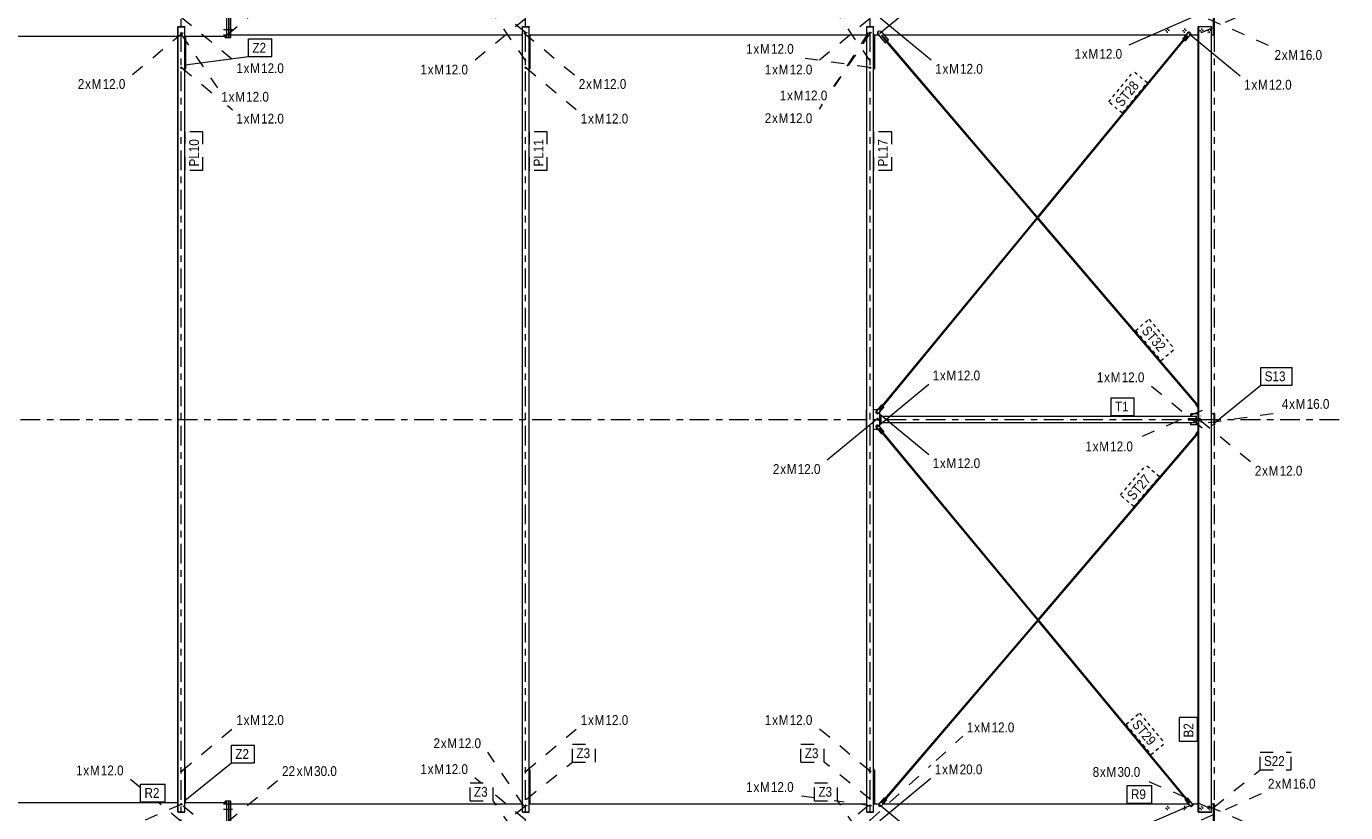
# Model space of a CAD drawing. Header units: millimetres. Extents: x -54 to 556, y -102 to 998.
# Tile 17 of 34: x 239 to 440, y 350 to 470. Entities that reach past the tile are written whole.
import ezdxf

# ---------------------------------------------------------------- set-up
doc = ezdxf.new("R2010")
doc.units = ezdxf.units.MM
for name, pattern in [('XKITLINE00', [0]), ('XKITLINE02', [4, 2, -2]), ('XKITLINE03', [6, 3, -1, 1, -1]), ('XKITLINE04', [3, 0.5, -0.5, 0.5, -0.5, 0.5, -0.5])]:
    doc.linetypes.add(name, pattern=pattern)
for name, color, linetype, lineweight in [('Element', 2, 'Continuous', 0), ('Spoina', 1, 'Continuous', 0), ('Znak elementu', 2, 'Continuous', 0), ('Znak śruby', 4, 'Continuous', 0), ('Śruba', 3, 'Continuous', 0)]:
    doc.layers.add(name, color=color, linetype=linetype, lineweight=lineweight)
doc.styles.add('ARIAL', font='ARIAL.TTF')

msp = doc.modelspace()

# ---------------------------------------------------------------- hatches: boundary and pattern name
at = {"layer": 'Śruba'}
for points in [[(368.89, 468.88), (368.9, 468.89), (368.9, 468.9), (368.9, 468.91), (368.91, 468.92), (368.91, 468.93), (368.92, 468.94), (368.93, 468.94), (368.93, 468.95), (368.94, 468.96), (368.95, 468.96), (368.96, 468.97), (368.97, 468.97), (368.98, 468.97), (368.99, 468.98), (369, 468.98), (369.01, 468.98), (369.02, 468.97), (369.04, 468.97), (369.05, 468.97), (369.06, 468.96), (369.06, 468.96), (369.07, 468.95), (369.08, 468.94), (369.09, 468.94), (369.09, 468.93), (369.1, 468.92), (369.11, 468.91), (369.11, 468.9), (369.11, 468.89), (369.11, 468.88), (369.11, 468.87), (369.11, 468.86), (369.11, 468.84), (369.11, 468.83), (369.11, 468.82), (369.1, 468.81), (369.09, 468.8), (369.09, 468.8), (369.08, 468.79), (369.07, 468.78), (369.06, 468.77), (369.06, 468.77), (369.05, 468.76), (369.04, 468.76), (369.02, 468.76), (369.01, 468.76), (369, 468.76), (368.99, 468.76), (368.98, 468.76), (368.97, 468.76), (368.96, 468.76), (368.95, 468.77), (368.94, 468.77), (368.93, 468.78), (368.93, 468.79), (368.92, 468.8), (368.91, 468.8), (368.91, 468.81), (368.9, 468.82), (368.9, 468.83), (368.9, 468.84), (368.89, 468.86), (368.89, 468.87)], [(416.09, 468.8), (416.09, 468.81), (416.09, 468.81), (416.09, 468.82), (416.09, 468.83), (416.1, 468.83), (416.1, 468.84), (416.11, 468.84), (416.11, 468.85), (416.12, 468.85), (416.12, 468.85), (416.13, 468.86), (416.13, 468.86), (416.14, 468.86), (416.15, 468.86), (416.15, 468.86), (416.16, 468.86), (416.17, 468.86), (416.18, 468.86), (416.18, 468.86), (416.19, 468.85), (416.19, 468.85), (416.2, 468.85), (416.2, 468.84), (416.21, 468.84), (416.21, 468.83), (416.22, 468.83), (416.22, 468.82), (416.22, 468.81), (416.22, 468.81), (416.22, 468.8), (416.22, 468.79), (416.22, 468.79), (416.22, 468.78), (416.22, 468.77), (416.22, 468.77), (416.22, 468.76), (416.21, 468.75), (416.21, 468.75), (416.2, 468.74), (416.2, 468.74), (416.19, 468.73), (416.19, 468.73), (416.18, 468.73), (416.18, 468.73), (416.17, 468.72), (416.16, 468.72), (416.15, 468.72), (416.15, 468.72), (416.14, 468.72), (416.13, 468.73), (416.13, 468.73), (416.12, 468.73), (416.12, 468.73), (416.11, 468.74), (416.11, 468.74), (416.1, 468.75), (416.1, 468.75), (416.09, 468.76), (416.09, 468.77), (416.09, 468.77), (416.09, 468.78), (416.09, 468.79), (416.09, 468.79)], [(368.59, 411.09), (368.59, 411.1), (368.6, 411.11), (368.6, 411.11), (368.6, 411.12), (368.6, 411.13), (368.61, 411.13), (368.61, 411.14), (368.62, 411.14), (368.62, 411.15), (368.63, 411.15), (368.64, 411.15), (368.64, 411.15), (368.65, 411.16), (368.66, 411.16), (368.66, 411.16), (368.67, 411.16), (368.68, 411.16), (368.68, 411.15), (368.69, 411.15), (368.7, 411.15), (368.7, 411.15), (368.71, 411.14), (368.71, 411.14), (368.72, 411.13), (368.72, 411.13), (368.72, 411.12), (368.73, 411.11), (368.73, 411.11), (368.73, 411.1), (368.73, 411.09), (368.73, 411.09), (368.73, 411.08), (368.73, 411.07), (368.73, 411.07), (368.73, 411.06), (368.72, 411.05), (368.72, 411.05), (368.72, 411.04), (368.71, 411.04), (368.71, 411.03), (368.7, 411.03), (368.7, 411.03), (368.69, 411.02), (368.68, 411.02), (368.68, 411.02), (368.67, 411.02), (368.66, 411.02), (368.66, 411.02), (368.65, 411.02), (368.64, 411.02), (368.64, 411.02), (368.63, 411.03), (368.62, 411.03), (368.62, 411.03), (368.61, 411.04), (368.61, 411.04), (368.6, 411.05), (368.6, 411.05), (368.6, 411.06), (368.6, 411.07), (368.59, 411.07), (368.59, 411.08), (368.59, 411.09)], [(368.68, 410.21), (368.68, 410.21), (368.68, 410.22), (368.68, 410.23), (368.69, 410.23), (368.69, 410.24), (368.69, 410.24), (368.7, 410.25), (368.7, 410.25), (368.71, 410.26), (368.72, 410.26), (368.72, 410.26), (368.73, 410.27), (368.73, 410.27), (368.74, 410.27), (368.75, 410.27), (368.76, 410.27), (368.76, 410.27), (368.77, 410.27), (368.78, 410.26), (368.78, 410.26), (368.79, 410.26), (368.79, 410.25), (368.8, 410.25), (368.8, 410.24), (368.81, 410.24), (368.81, 410.23), (368.81, 410.23), (368.82, 410.22), (368.82, 410.21), (368.82, 410.21), (368.82, 410.2), (368.82, 410.19), (368.82, 410.19), (368.82, 410.18), (368.81, 410.17), (368.81, 410.17), (368.81, 410.16), (368.8, 410.16), (368.8, 410.15), (368.79, 410.15), (368.79, 410.14), (368.78, 410.14), (368.78, 410.14), (368.77, 410.13), (368.76, 410.13), (368.76, 410.13), (368.75, 410.13), (368.74, 410.13), (368.73, 410.13), (368.73, 410.13), (368.72, 410.14), (368.72, 410.14), (368.71, 410.14), (368.7, 410.15), (368.7, 410.15), (368.69, 410.16), (368.69, 410.16), (368.69, 410.17), (368.68, 410.17), (368.68, 410.18), (368.68, 410.19), (368.68, 410.19), (368.68, 410.2)], [(368.59, 408.92), (368.59, 408.92), (368.59, 408.93), (368.6, 408.94), (368.6, 408.94), (368.6, 408.95), (368.61, 408.96), (368.61, 408.96), (368.62, 408.97), (368.62, 408.97), (368.63, 408.97), (368.63, 408.98), (368.64, 408.98), (368.65, 408.98), (368.65, 408.98), (368.66, 408.98), (368.67, 408.98), (368.67, 408.98), (368.68, 408.98), (368.69, 408.98), (368.69, 408.97), (368.7, 408.97), (368.71, 408.97), (368.71, 408.96), (368.72, 408.96), (368.72, 408.95), (368.72, 408.94), (368.73, 408.94), (368.73, 408.93), (368.73, 408.92), (368.73, 408.92), (368.73, 408.91), (368.73, 408.9), (368.73, 408.9), (368.73, 408.89), (368.73, 408.88), (368.72, 408.88), (368.72, 408.87), (368.71, 408.87), (368.71, 408.86), (368.71, 408.86), (368.7, 408.85), (368.69, 408.85), (368.69, 408.85), (368.68, 408.84), (368.67, 408.84), (368.67, 408.84), (368.66, 408.84), (368.65, 408.84), (368.65, 408.84), (368.64, 408.84), (368.63, 408.85), (368.63, 408.85), (368.62, 408.85), (368.62, 408.86), (368.61, 408.86), (368.61, 408.87), (368.6, 408.87), (368.6, 408.88), (368.6, 408.88), (368.59, 408.89), (368.59, 408.9), (368.59, 408.9), (368.59, 408.91)], [(368.68, 409.81), (368.68, 409.81), (368.68, 409.82), (368.68, 409.83), (368.69, 409.83), (368.69, 409.84), (368.69, 409.84), (368.7, 409.85), (368.7, 409.85), (368.71, 409.86), (368.72, 409.86), (368.72, 409.86), (368.73, 409.87), (368.73, 409.87), (368.74, 409.87), (368.75, 409.87), (368.76, 409.87), (368.76, 409.87), (368.77, 409.87), (368.78, 409.86), (368.78, 409.86), (368.79, 409.86), (368.79, 409.85), (368.8, 409.85), (368.8, 409.84), (368.81, 409.84), (368.81, 409.83), (368.81, 409.83), (368.82, 409.82), (368.82, 409.81), (368.82, 409.81), (368.82, 409.8), (368.82, 409.79), (368.82, 409.79), (368.82, 409.78), (368.81, 409.77), (368.81, 409.77), (368.81, 409.76), (368.8, 409.76), (368.8, 409.75), (368.79, 409.75), (368.79, 409.74), (368.78, 409.74), (368.78, 409.74), (368.77, 409.73), (368.76, 409.73), (368.76, 409.73), (368.75, 409.73), (368.74, 409.73), (368.73, 409.73), (368.73, 409.73), (368.72, 409.74), (368.72, 409.74), (368.71, 409.74), (368.7, 409.75), (368.7, 409.75), (368.69, 409.76), (368.69, 409.76), (368.69, 409.77), (368.68, 409.77), (368.68, 409.78), (368.68, 409.79), (368.68, 409.79), (368.68, 409.8)], [(369, 351.22), (369, 351.22), (369, 351.23), (369, 351.24), (369, 351.24), (369.01, 351.25), (369.01, 351.25), (369.02, 351.26), (369.02, 351.26), (369.03, 351.27), (369.03, 351.27), (369.04, 351.27), (369.05, 351.28), (369.05, 351.28), (369.06, 351.28), (369.07, 351.28), (369.07, 351.28), (369.08, 351.28), (369.09, 351.28), (369.09, 351.27), (369.1, 351.27), (369.11, 351.27), (369.11, 351.26), (369.12, 351.26), (369.12, 351.25), (369.12, 351.25), (369.13, 351.24), (369.13, 351.24), (369.13, 351.23), (369.14, 351.22), (369.14, 351.22), (369.14, 351.21), (369.14, 351.2), (369.14, 351.2), (369.13, 351.19), (369.13, 351.18), (369.13, 351.18), (369.12, 351.17), (369.12, 351.17), (369.12, 351.16), (369.11, 351.16), (369.11, 351.15), (369.1, 351.15), (369.09, 351.15), (369.09, 351.14), (369.08, 351.14), (369.07, 351.14), (369.07, 351.14), (369.06, 351.14), (369.05, 351.14), (369.05, 351.14), (369.04, 351.15), (369.03, 351.15), (369.03, 351.15), (369.02, 351.16), (369.02, 351.16), (369.01, 351.17), (369.01, 351.17), (369, 351.18), (369, 351.18), (369, 351.19), (369, 351.2), (369, 351.2), (369, 351.21)], [(416.41, 351.21), (416.41, 351.22), (416.42, 351.23), (416.42, 351.23), (416.42, 351.24), (416.42, 351.25), (416.43, 351.25), (416.43, 351.26), (416.44, 351.26), (416.44, 351.27), (416.45, 351.27), (416.46, 351.27), (416.46, 351.27), (416.47, 351.28), (416.48, 351.28), (416.48, 351.28), (416.49, 351.28), (416.5, 351.28), (416.5, 351.27), (416.51, 351.27), (416.51, 351.27), (416.52, 351.27), (416.53, 351.26), (416.53, 351.26), (416.54, 351.25), (416.54, 351.25), (416.54, 351.24), (416.55, 351.23), (416.55, 351.23), (416.55, 351.22), (416.55, 351.21), (416.55, 351.21), (416.55, 351.2), (416.55, 351.19), (416.55, 351.19), (416.55, 351.18), (416.54, 351.17), (416.54, 351.17), (416.54, 351.16), (416.53, 351.16), (416.53, 351.15), (416.52, 351.15), (416.51, 351.15), (416.51, 351.14), (416.5, 351.14), (416.5, 351.14), (416.49, 351.14), (416.48, 351.14), (416.48, 351.14), (416.47, 351.14), (416.46, 351.14), (416.46, 351.14), (416.45, 351.15), (416.44, 351.15), (416.44, 351.15), (416.43, 351.16), (416.43, 351.16), (416.42, 351.17), (416.42, 351.17), (416.42, 351.18), (416.42, 351.19), (416.41, 351.19), (416.41, 351.2), (416.41, 351.21)]]:
    msp.add_hatch(color=256, dxfattribs=at).paths.add_polyline_path(points, flags=17)

# ---------------------------------------------------------------- linework, layer by layer
at = {"layer": 'Element', "linetype": 'XKITLINE00', "lineweight": 0}
for p, q in [((269.46, 468.4), (269.46, 471.6)), ((269.47, 468.2), (269.47, 471.8)), ((269.77, 471.8), (269.77, 468.2)), ((269.77, 468.2), (269.77, 471.8)), ((270.07, 468.2), (270.07, 471.8)), ((419.84, 468.6), (419.84, 471.4)), ((420, 468.6), (420, 471.4)), ((262, 469.9), (262, 469.82)), ((262, 469.9), (263.03, 469.9)), ((262, 350.18), (262, 469.82)), ((262, 350.18), (262, 469.82)), ((262, 469.82), (262, 469.82)), ((262, 469.82), (262.03, 469.82)), ((262.03, 469.82), (262.03, 469.9)), ((262.03, 350.18), (262.03, 469.82)), ((262.03, 350.18), (262.03, 469.82)), ((262.03, 469.82), (262.03, 469.82)), ((262.03, 469.82), (262.03, 469.82)), ((262.03, 469.82), (263.03, 469.82)), ((263.03, 469.9), (263.03, 469.82)), ((263.03, 350.18), (263.03, 469.82)), ((270.07, 468.6), (314.5, 468.6)), ((314.5, 469.9), (314.5, 469.82)), ((314.5, 469.9), (315.53, 469.9)), ((314.5, 469.82), (314.53, 469.82)), ((314.5, 350.18), (314.5, 469.82)), ((314.5, 350.18), (314.5, 469.82)), ((314.5, 469.82), (314.5, 469.82)), ((314.53, 469.82), (314.53, 469.9)), ((314.53, 350.18), (314.53, 469.82)), ((314.53, 350.18), (314.53, 469.82)), ((314.53, 469.82), (314.53, 469.82)), ((314.53, 469.82), (314.53, 469.82)), ((314.53, 469.82), (315.53, 469.82)), ((315.53, 469.9), (315.53, 469.82)), ((315.53, 350.18), (315.53, 469.82)), ((315.53, 468.6), (367, 468.6)), ((315.66, 468.6), (315.66, 463.42)), ((367, 469.9), (367, 469.82)), ((367, 469.9), (368.03, 469.9)), ((367, 469.82), (367.03, 469.82)), ((367, 350.18), (367, 469.82)), ((367, 350.18), (367, 469.82)), ((367, 469.82), (367, 469.82)), ((367.03, 469.82), (367.03, 469.9)), ((367.03, 350.18), (367.03, 469.82)), ((367.03, 350.18), (367.03, 469.82)), ((367.03, 469.82), (367.03, 469.82)), ((367.03, 469.82), (367.03, 469.82)), ((367.03, 469.82), (368.03, 469.82)), ((368.03, 469.9), (368.03, 469.82)), ((368.03, 350.18), (368.03, 469.82)), ((368.03, 468.6), (368.82, 468.6)), ((368.16, 468.6), (368.16, 463.42)), ((368.69, 469.06), (368.67, 468.78)), ((368.67, 468.78), (368.69, 469.06)), ((368.67, 468.78), (369.83, 467.41)), ((368.67, 468.78), (368.67, 468.78)), ((369.84, 467.41), (368.67, 468.78)), ((368.85, 469.2), (368.69, 469.06)), ((368.69, 469.06), (368.86, 469.2)), ((368.69, 469.06), (368.69, 469.06)), ((368.85, 469.2), (368.86, 469.2)), ((368.86, 469.2), (369.14, 469.18)), ((369.14, 469.18), (370.31, 467.81)), ((369.64, 468.6), (415.72, 468.6)), ((416.05, 469), (415.2, 467.96)), ((415.2, 467.96), (416.06, 469)), ((416.38, 468.74), (415.52, 467.69)), ((416.19, 469.02), (416.05, 469)), ((416.05, 469), (416.06, 469)), ((416.06, 469), (416.2, 469.02)), ((416.19, 469.02), (416.2, 469.02)), ((416.2, 469.02), (416.37, 468.88)), ((416.27, 468.6), (417.53, 468.6)), ((416.37, 468.88), (416.38, 468.74)), ((417.53, 469.9), (417.53, 469.82)), ((417.53, 469.9), (419.56, 469.9)), ((417.53, 469.82), (417.56, 469.82)), ((417.54, 469.82), (417.53, 469.82)), ((417.53, 469.82), (417.53, 468.5)), ((417.54, 468.5), (417.54, 469.82)), ((417.56, 469.82), (417.56, 469.9)), ((417.56, 350.18), (417.56, 469.82)), ((417.56, 469.82), (417.56, 350.18)), ((419.56, 469.82), (417.56, 469.82)), ((419.56, 469.9), (419.56, 469.82)), ((419.56, 350.18), (419.56, 469.82)), ((419.56, 468.6), (419.84, 468.6)), ((419.84, 468.6), (420, 468.6)), ((211.1, 468.4), (262, 468.4)), ((263.03, 468.4), (269.46, 468.4)), ((263.16, 468.4), (263.16, 463.38)), ((269.17, 468.2), (269.17, 468.4)), ((269.17, 468.2), (269.77, 468.2)), ((269.77, 468.2), (270.07, 468.2)), ((369.34, 468.56), (369.25, 468.49)), ((369.25, 468.49), (370.03, 467.57)), ((393.05, 440.81), (369.34, 468.56)), ((370.12, 467.65), (369.34, 468.56)), ((369.83, 467.41), (369.84, 467.41)), ((370.03, 467.57), (369.84, 467.41)), ((392.97, 440.72), (370.03, 467.57)), ((370.31, 467.81), (370.12, 467.65)), ((370.12, 467.65), (370.12, 467.65)), ((393.05, 440.82), (415.31, 467.87)), ((393.13, 440.72), (415.91, 468.41)), ((415.2, 467.96), (415.31, 467.87)), ((415.2, 467.96), (415.2, 467.96)), ((415.31, 467.87), (415.2, 467.96)), ((415.82, 468.48), (415.31, 467.87)), ((415.31, 467.87), (415.31, 467.87)), ((415.4, 467.79), (415.52, 467.69)), ((415.41, 467.79), (415.92, 468.41)), ((415.41, 467.79), (415.41, 467.79)), ((415.52, 467.69), (415.41, 467.79)), ((415.52, 467.69), (415.52, 467.69)), ((415.82, 468.48), (415.85, 468.46)), ((415.84, 468.47), (415.82, 468.48)), ((415.87, 468.45), (415.84, 468.47)), ((415.89, 468.43), (415.87, 468.45)), ((415.89, 468.43), (415.92, 468.41)), ((415.9, 468.42), (415.91, 468.41)), ((415.91, 468.41), (415.92, 468.41)), ((417.5, 468.5), (417.51, 468.5)), ((417.5, 412.43), (417.5, 468.5)), ((417.51, 468.46), (417.51, 468.54)), ((417.51, 468.54), (417.53, 468.54)), ((417.51, 468.5), (417.51, 468.5)), ((417.51, 412.43), (417.51, 468.5)), ((417.56, 468.46), (417.51, 468.46)), ((417.53, 468.5), (417.54, 468.5)), ((417.54, 468.54), (417.56, 468.54)), ((417.54, 468.5), (417.54, 468.5)), ((261.95, 463.27), (261.95, 463.21)), ((261.95, 463.27), (262, 463.27)), ((261.95, 463.21), (262, 463.21)), ((263.03, 463.39), (263.16, 463.39)), ((263.03, 463.38), (263.16, 463.38)), ((263.03, 463.27), (263.05, 463.27)), ((263.03, 463.21), (263.05, 463.21)), ((263.05, 463.27), (263.05, 463.21)), ((314.45, 463.27), (314.45, 463.21)), ((314.45, 463.27), (314.5, 463.27)), ((314.45, 463.21), (314.5, 463.21)), ((315.66, 463.42), (315.53, 463.42)), ((315.53, 463.27), (315.55, 463.27)), ((315.53, 463.21), (315.55, 463.21)), ((315.55, 463.27), (315.55, 463.21)), ((366.95, 463.27), (366.95, 463.21)), ((366.95, 463.27), (367, 463.27)), ((366.95, 463.21), (367, 463.21)), ((368.16, 463.42), (368.03, 463.42)), ((368.03, 463.27), (368.05, 463.27)), ((368.03, 463.21), (368.05, 463.21)), ((368.05, 463.27), (368.05, 463.21)), ((368.99, 411.4), (393.05, 440.63)), ((369.41, 412.09), (392.97, 440.72)), ((417.27, 412.28), (393.05, 440.63)), ((417.56, 412.13), (393.13, 440.72)), ((417.16, 412.18), (417.27, 412.28)), ((417.16, 412.18), (417.28, 412.28)), ((417.27, 412.28), (417.28, 412.28)), ((417.28, 412.28), (417.56, 411.95)), ((417.36, 412.36), (417.48, 412.46)), ((417.37, 412.36), (417.48, 412.46)), ((417.37, 412.36), (417.37, 412.36)), ((417.56, 412.13), (417.37, 412.36)), ((417.48, 412.46), (417.48, 412.46)), ((417.48, 412.46), (417.56, 412.36)), ((366.95, 408.5), (366.95, 411.5)), ((367, 411.5), (366.95, 411.5)), ((366.95, 408.5), (366.95, 411.5)), ((368.03, 411.5), (368.6, 411.5)), ((368.43, 411.14), (369.29, 412.19)), ((368.43, 411.14), (368.45, 411)), ((368.43, 411.14), (368.44, 411.14)), ((368.44, 411.14), (369.29, 412.19)), ((368.45, 411), (368.44, 411.14)), ((368.45, 411), (368.62, 410.86)), ((368.45, 411), (368.45, 411)), ((368.62, 410.86), (368.45, 411)), ((368.67, 411.43), (368.6, 411.5)), ((368.76, 410.88), (368.62, 410.86)), ((368.62, 410.86), (368.62, 410.86)), ((369.62, 411.92), (368.76, 410.88)), ((369.41, 412.09), (368.9, 411.47)), ((368.9, 411.47), (368.99, 411.4)), ((368.93, 411.45), (368.95, 411.44)), ((368.95, 411.44), (368.97, 411.42)), ((369, 411.1), (368.97, 411.13)), ((368.99, 411.4), (369.5, 412.01)), ((369, 408.9), (369, 411.1)), ((369, 410.48), (369.09, 410.48)), ((369.08, 410.48), (369.08, 410.5)), ((369.08, 410.5), (369.09, 410.5)), ((369.09, 410.48), (369.09, 410.5)), ((369.09, 410.5), (369.09, 409.5)), ((369.09, 410.5), (369.15, 410.5)), ((369.11, 409.5), (369.11, 410.5)), ((369.15, 410.5), (369.15, 409.5)), ((369.15, 410.5), (369.15, 409.5)), ((369.15, 410.5), (417.21, 410.5)), ((369.29, 412.19), (369.29, 412.19)), ((369.29, 412.19), (369.41, 412.09)), ((369.5, 412.01), (369.5, 412.01)), ((369.5, 412.01), (369.62, 411.92)), ((416.4, 410.5), (416.4, 410.85)), ((416.4, 410.85), (416.45, 410.85)), ((416.45, 410.5), (416.45, 410.85)), ((416.45, 410.5), (416.45, 410.85)), ((417.5, 410.85), (416.45, 410.85)), ((417.56, 411.71), (417.16, 412.18)), ((417.16, 412.18), (417.16, 412.18)), ((417.56, 411.72), (417.16, 412.18)), ((417.25, 410.5), (417.21, 410.5)), ((417.21, 410.06), (417.21, 410.5)), ((417.21, 410.5), (417.21, 410.06)), ((417.25, 410.06), (417.25, 410.5)), ((417.5, 410.06), (417.5, 411.78)), ((417.51, 410.06), (417.51, 411.78)), ((419.95, 410.85), (419.56, 410.85)), ((419.95, 409.15), (419.95, 410.85)), ((419.95, 410.85), (420, 410.85)), ((420, 410.85), (420, 409.15)), ((262.01, 409.96), (262.01, 410.04)), ((262.01, 410.04), (262.03, 410.04)), ((262.03, 409.96), (262.01, 409.96)), ((314.51, 409.84), (314.51, 409.92)), ((314.51, 409.92), (314.53, 409.92)), ((314.53, 409.84), (314.51, 409.84)), ((367, 408.5), (366.95, 408.5)), ((367.01, 409.96), (367.01, 410.04)), ((367.01, 410.04), (367.03, 410.04)), ((367.03, 409.96), (367.01, 409.96)), ((368.03, 408.5), (368.6, 408.5)), ((368.45, 408.99), (368.43, 408.85)), ((368.43, 408.85), (369.29, 407.81)), ((368.43, 408.85), (368.44, 408.85)), ((368.44, 408.85), (368.45, 408.99)), ((369.3, 407.81), (368.44, 408.85)), ((368.61, 409.14), (368.45, 408.99)), ((368.45, 408.99), (368.62, 409.14)), ((368.45, 408.99), (368.45, 408.99)), ((368.6, 408.5), (368.67, 408.57)), ((368.61, 409.14), (368.62, 409.14)), ((368.62, 409.14), (368.76, 409.12)), ((368.76, 409.12), (369.62, 408.08)), ((368.99, 408.6), (368.9, 408.53)), ((368.9, 408.53), (369.41, 407.91)), ((368.95, 408.56), (368.93, 408.55)), ((368.97, 408.58), (368.95, 408.56)), ((368.97, 408.87), (369, 408.9)), ((393.14, 379.47), (368.99, 408.6)), ((369.5, 407.99), (368.99, 408.6)), ((369, 409.52), (369.09, 409.52)), ((369.08, 409.5), (369.08, 409.52)), ((369.09, 409.5), (369.08, 409.5)), ((369.09, 409.5), (369.09, 409.52)), ((369.09, 409.5), (369.15, 409.5)), ((369.15, 409.5), (417.21, 409.5)), ((417.21, 410.06), (416.01, 410.06)), ((416.01, 410.06), (416.01, 409.94)), ((416.01, 409.94), (417.21, 409.94)), ((416.4, 409.15), (416.4, 409.5)), ((416.45, 409.15), (416.4, 409.15)), ((416.45, 409.15), (416.45, 409.5)), ((416.45, 409.15), (416.45, 409.5)), ((417.5, 409.15), (416.45, 409.15)), ((417.56, 408.29), (417.16, 407.82)), ((417.16, 407.82), (417.56, 408.28)), ((417.25, 410.06), (417.21, 410.06)), ((417.25, 409.94), (417.21, 409.94)), ((417.21, 409.5), (417.21, 409.94)), ((417.21, 409.94), (417.21, 409.5)), ((417.25, 409.5), (417.21, 409.5)), ((417.25, 410.06), (417.56, 410.06)), ((417.25, 409.5), (417.25, 409.94)), ((417.25, 409.94), (417.55, 409.94)), ((417.5, 408.22), (417.5, 409.94)), ((417.51, 409.82), (417.51, 409.94)), ((417.51, 408.22), (417.51, 409.94)), ((417.56, 409.82), (417.51, 409.82)), ((417.55, 409.94), (417.56, 409.94)), ((419.56, 409.15), (419.95, 409.15)), ((420, 409.15), (419.95, 409.15)), ((369.29, 407.81), (369.3, 407.81)), ((369.41, 407.91), (369.3, 407.81)), ((393.06, 379.38), (369.41, 407.91)), ((369.62, 408.08), (369.5, 407.99)), ((369.5, 407.99), (369.5, 407.99)), ((393.14, 379.47), (417.27, 407.72)), ((393.21, 379.38), (417.56, 407.87)), ((417.16, 407.82), (417.27, 407.72)), ((417.16, 407.82), (417.16, 407.82)), ((417.28, 407.72), (417.16, 407.82)), ((417.27, 407.72), (417.28, 407.72)), ((417.56, 408.05), (417.28, 407.72)), ((417.36, 407.64), (417.48, 407.54)), ((417.37, 407.64), (417.56, 407.87)), ((417.37, 407.64), (417.37, 407.64)), ((417.48, 407.54), (417.37, 407.64)), ((417.56, 407.64), (417.48, 407.54)), ((417.48, 407.54), (417.48, 407.54)), ((417.5, 351.5), (417.5, 407.57)), ((417.51, 351.5), (417.51, 407.57)), ((369.4, 351.51), (393.14, 379.29)), ((369.83, 352.2), (393.06, 379.38)), ((415.64, 352.13), (393.13, 379.28)), ((416.24, 351.59), (393.21, 379.38)), ((261.95, 356.79), (261.95, 356.73)), ((261.95, 356.79), (262, 356.79)), ((261.95, 356.73), (262, 356.73)), ((263.03, 356.79), (263.05, 356.79)), ((263.03, 356.73), (263.05, 356.73)), ((263.03, 356.62), (263.16, 356.62)), ((263.03, 356.61), (263.16, 356.61)), ((263.05, 356.79), (263.05, 356.73)), ((263.16, 356.61), (263.16, 356.62)), ((263.16, 351.6), (263.16, 356.61)), ((314.45, 356.79), (314.45, 356.73)), ((314.45, 356.79), (314.5, 356.79)), ((314.45, 356.73), (314.5, 356.73)), ((315.53, 356.79), (315.55, 356.79)), ((315.53, 356.73), (315.55, 356.73)), ((315.53, 356.58), (315.66, 356.58)), ((315.55, 356.79), (315.55, 356.73)), ((315.66, 356.58), (315.66, 351.4)), ((366.95, 356.79), (366.95, 356.73)), ((366.95, 356.79), (367, 356.79)), ((366.95, 356.73), (367, 356.73)), ((368.03, 356.79), (368.05, 356.79)), ((368.03, 356.73), (368.05, 356.73)), ((368.03, 356.58), (368.16, 356.58)), ((368.05, 356.79), (368.05, 356.73)), ((368.16, 356.58), (368.16, 351.4)), ((262, 353.5), (262, 352.28)), ((262, 353.49), (262, 353.49)), ((262, 352.28), (262, 352.28)), ((314.5, 352.28), (314.5, 353.5)), ((314.5, 353.49), (314.5, 353.49)), ((314.5, 352.28), (314.5, 352.28)), ((367, 352.28), (367, 353.5)), ((367, 353.49), (367, 353.49)), ((367, 352.28), (367, 352.28)), ((368.84, 351.27), (369.72, 352.3)), ((368.84, 351.27), (369.72, 352.3)), ((370.04, 352.02), (369.16, 351)), ((369.83, 352.2), (369.31, 351.59)), ((369.4, 351.51), (369.92, 352.12)), ((369.72, 352.3), (369.72, 352.3)), ((369.72, 352.3), (369.83, 352.2)), ((369.92, 352.12), (369.92, 352.12)), ((369.92, 352.12), (370.04, 352.02)), ((415.52, 352.04), (415.64, 352.13)), ((415.52, 352.04), (415.64, 352.13)), ((416.38, 351), (415.52, 352.04)), ((415.52, 352.04), (415.52, 352.04)), ((416.38, 351), (415.52, 352.04)), ((415.64, 352.13), (415.64, 352.13)), ((415.64, 352.13), (416.15, 351.52)), ((415.73, 352.21), (415.84, 352.3)), ((415.73, 352.21), (415.85, 352.3)), ((415.73, 352.21), (415.73, 352.21)), ((416.24, 351.59), (415.73, 352.21)), ((415.84, 352.3), (415.85, 352.3)), ((415.85, 352.3), (416.71, 351.26)), ((211.1, 351.6), (262, 351.6)), ((262, 350.18), (262, 350.18)), ((262, 350.18), (262, 350.1)), ((262.03, 350.18), (262, 350.18)), ((262, 350.1), (263.03, 350.1)), ((262.03, 350.18), (262.03, 350.18)), ((262.03, 350.18), (262.03, 350.18)), ((262.03, 350.18), (263.03, 350.18)), ((262.03, 350.1), (262.03, 350.18)), ((263.03, 351.6), (269.46, 351.6)), ((263.03, 350.1), (263.03, 350.18)), ((269.77, 351.8), (269.17, 351.8)), ((269.17, 351.6), (269.17, 351.8)), ((269.46, 348.4), (269.46, 351.6)), ((269.47, 348.2), (269.47, 351.8)), ((269.77, 351.8), (269.77, 348.2)), ((270.07, 351.8), (269.77, 351.8)), ((269.77, 348.2), (269.77, 351.8)), ((270.07, 348.2), (270.07, 351.8)), ((270.07, 351.4), (314.5, 351.4)), ((314.5, 350.18), (314.5, 350.18)), ((314.5, 350.18), (314.5, 350.1)), ((314.53, 350.18), (314.5, 350.18)), ((314.5, 350.1), (315.53, 350.1)), ((314.53, 350.18), (314.53, 350.18)), ((314.53, 350.18), (314.53, 350.18)), ((314.53, 350.18), (315.53, 350.18)), ((314.53, 350.1), (314.53, 350.18)), ((315.53, 351.4), (367, 351.4)), ((315.53, 350.1), (315.53, 350.18)), ((367, 350.18), (367, 350.18)), ((367, 350.18), (367, 350.1)), ((367.03, 350.18), (367, 350.18)), ((367, 350.1), (368.03, 350.1)), ((367.03, 350.18), (367.03, 350.18)), ((367.03, 350.18), (367.03, 350.18)), ((367.03, 350.18), (368.03, 350.18)), ((367.03, 350.1), (367.03, 350.18)), ((368.03, 351.4), (368.95, 351.4)), ((368.03, 350.1), (368.03, 350.18)), ((368.84, 351.27), (368.85, 351.13)), ((368.84, 351.27), (368.84, 351.27)), ((368.85, 351.13), (368.84, 351.27)), ((368.85, 351.13), (369.02, 350.99)), ((368.85, 351.13), (368.85, 351.13)), ((369.02, 350.99), (368.85, 351.13)), ((369.16, 351), (369.02, 350.99)), ((369.02, 350.99), (369.02, 350.99)), ((369.31, 351.59), (369.4, 351.51)), ((369.34, 351.57), (369.36, 351.55)), ((369.36, 351.55), (369.38, 351.54)), ((369.51, 351.4), (416.05, 351.4)), ((416.15, 351.52), (416.18, 351.54)), ((416.15, 351.52), (416.16, 351.53)), ((416.16, 351.53), (416.19, 351.55)), ((416.19, 351.55), (416.21, 351.57)), ((416.21, 351.57), (416.24, 351.59)), ((416.23, 351.58), (416.24, 351.59)), ((416.24, 351.59), (416.24, 351.59)), ((416.38, 351), (416.52, 350.98)), ((416.38, 351), (416.38, 351)), ((416.52, 350.98), (416.38, 351)), ((416.69, 351.12), (416.52, 350.98)), ((416.52, 350.98), (416.52, 350.98)), ((416.6, 351.4), (417.53, 351.4)), ((416.71, 351.26), (416.69, 351.12)), ((417.51, 351.5), (417.5, 351.5)), ((417.51, 351.5), (417.51, 351.58)), ((417.51, 351.58), (417.56, 351.58)), ((417.51, 351.5), (417.51, 351.5)), ((417.51, 351.5), (417.53, 351.5)), ((417.53, 351.5), (417.53, 350.18)), ((417.54, 351.5), (417.53, 351.5)), ((417.53, 350.18), (417.53, 350.1)), ((417.53, 350.18), (417.56, 350.18)), ((417.53, 350.18), (417.54, 350.18)), ((417.53, 350.1), (419.56, 350.1)), ((417.54, 351.5), (417.56, 351.5)), ((417.54, 350.18), (417.54, 351.5)), ((417.54, 351.5), (417.54, 351.5)), ((417.56, 350.18), (417.56, 350.18)), ((417.56, 350.18), (419.56, 350.18)), ((417.56, 350.18), (417.56, 350.1)), ((419.56, 351.4), (419.84, 351.4)), ((419.56, 350.1), (419.56, 350.18)), ((419.84, 348.6), (419.84, 351.4)), ((420, 351.4), (419.84, 351.4)), ((420, 348.6), (420, 351.4))]:
    msp.add_line(p, q, dxfattribs=at)
at = {"layer": 'Spoina', "linetype": 'XKITLINE03', "lineweight": 0}
for p, q in [((262.5, -20), (262.5, 960)), ((367.5, -20), (367.5, 960)), ((420, -20), (420, 960)), ((315, -20), (315, 945.02)), ((-20, 410), (440, 410))]:
    msp.add_line(p, q, dxfattribs=at)
at = {"layer": 'Znak elementu', "linetype": 'XKITLINE02', "lineweight": 0}
for p, q in [((315.07, 464.56), (310.07, 471.87)), ((367.56, 464.56), (362.56, 471.87)), ((263.1, 447.94), (263.1, 453.81)), ((265.8, 453.81), (263.1, 453.81)), ((265.8, 447.94), (265.8, 453.81)), ((315.6, 447.94), (315.6, 453.81)), ((318.3, 453.81), (315.6, 453.81)), ((318.3, 447.94), (318.3, 453.81)), ((368.1, 447.94), (368.1, 453.81)), ((370.8, 453.81), (368.1, 453.81)), ((370.8, 447.94), (370.8, 453.81)), ((265.8, 447.94), (263.1, 447.94)), ((318.3, 447.94), (315.6, 447.94)), ((370.8, 447.94), (368.1, 447.94)), ((322.14, 360.46), (325.67, 360.46)), ((322.14, 357.76), (322.14, 360.46)), ((325.67, 357.76), (325.67, 360.46)), ((356.96, 360.46), (360.49, 360.46)), ((356.96, 357.76), (356.96, 360.46)), ((360.49, 357.76), (360.49, 360.46)), ((426.95, 359.26), (431.71, 359.26)), ((426.95, 356.56), (426.95, 359.26)), ((431.71, 356.56), (431.71, 359.26)), ((315.07, 352.04), (322.14, 357.76)), ((322.14, 357.76), (325.67, 357.76)), ((356.96, 357.76), (360.49, 357.76)), ((367.56, 352.04), (360.49, 357.76)), ((419.87, 350.84), (426.95, 356.56)), ((426.95, 356.56), (431.71, 356.56)), ((306.53, 354.57), (310.07, 354.57)), ((306.53, 351.87), (306.53, 354.57)), ((310.07, 351.87), (310.07, 354.57)), ((359.03, 354.57), (362.56, 354.57)), ((359.03, 351.87), (359.03, 354.57)), ((362.56, 351.87), (362.56, 354.57)), ((306.53, 351.87), (310.07, 351.87)), ((315.07, 344.56), (310.07, 351.87)), ((359.03, 351.87), (362.56, 351.87)), ((367.56, 344.56), (362.56, 351.87))]:
    msp.add_line(p, q, dxfattribs=at)
at = {"layer": 'Znak elementu', "linetype": 'XKITLINE00', "lineweight": 0}
for p, q in [((272.75, 467.99), (276.29, 467.99)), ((272.75, 465.29), (272.75, 467.99)), ((276.29, 465.29), (276.29, 467.99)), ((263.09, 464.05), (272.75, 465.29)), ((272.75, 465.29), (276.29, 465.29)), ((427.07, 417.91), (431.83, 417.91)), ((427.07, 415.21), (427.07, 417.91)), ((431.83, 415.21), (431.83, 417.91)), ((420, 409.49), (427.07, 415.21)), ((427.07, 415.21), (431.83, 415.21)), ((404.25, 413.3), (407.78, 413.3)), ((404.25, 410.6), (404.25, 413.3)), ((407.78, 410.6), (407.78, 413.3)), ((404.25, 410.6), (407.78, 410.6)), ((414.7, 360.9), (414.7, 364.55)), ((417.4, 364.55), (414.7, 364.55)), ((417.4, 360.9), (417.4, 364.55)), ((270.14, 360.34), (273.67, 360.34)), ((270.14, 357.64), (270.14, 360.34)), ((273.67, 357.64), (273.67, 360.34)), ((417.4, 360.9), (414.7, 360.9)), ((263.06, 351.91), (270.14, 357.64)), ((270.14, 357.64), (273.67, 357.64)), ((256.3, 354.4), (260.05, 354.4)), ((256.3, 351.7), (256.3, 354.4)), ((260.05, 351.7), (260.05, 354.4)), ((406.68, 354.2), (410.44, 354.2)), ((406.68, 351.5), (406.68, 354.2)), ((410.44, 351.5), (410.44, 354.2)), ((256.3, 351.7), (260.05, 351.7)), ((406.68, 351.5), (410.44, 351.5))]:
    msp.add_line(p, q, dxfattribs=at)
at = {"layer": 'Znak elementu', "linetype": 'XKITLINE04', "lineweight": 0}
for p, q in [((403.88, 458.39), (407.69, 463.01)), ((409.77, 461.29), (407.69, 463.01)), ((405.97, 456.67), (409.77, 461.29)), ((405.97, 456.67), (403.88, 458.39)), ((407.97, 423.51), (410.02, 425.26)), ((410.02, 425.26), (413.91, 420.72)), ((407.97, 423.51), (411.85, 418.96)), ((411.85, 418.96), (413.91, 420.72)), ((405.67, 398.45), (409.56, 403)), ((411.61, 401.25), (409.56, 403)), ((407.73, 396.7), (411.61, 401.25)), ((407.73, 396.7), (405.67, 398.45)), ((406.5, 363.5), (408.58, 365.22)), ((408.58, 365.22), (412.4, 360.62)), ((406.5, 363.5), (410.32, 358.89)), ((410.32, 358.89), (412.4, 360.62))]:
    msp.add_line(p, q, dxfattribs=at)
at = {"layer": 'Znak śruby', "linetype": 'XKITLINE02', "lineweight": 0}
for p, q in [((269.48, 468.6), (277.26, 475.03)), ((315.01, 468.9), (310.07, 472.99)), ((418.03, 468.95), (427.56, 473.1)), ((262.51, 471.3), (270.29, 464.87)), ((315.01, 471.1), (307.23, 464.67)), ((367.51, 471.1), (359.73, 464.67)), ((419.03, 471.05), (428.56, 466.9)), ((262.78, 468.9), (255, 462.47)), ((262.51, 468.7), (268.01, 460.52)), ((314.72, 468.9), (322.5, 462.47)), ((367.22, 468.9), (361.95, 460.72)), ((367.51, 468.9), (362.01, 460.72)), ((367.51, 463.62), (356.89, 465.12)), ((262.52, 463.62), (268.01, 459.08)), ((315.02, 463.62), (322.79, 457.19)), ((269.53, 457.82), (270.29, 457.19)), ((360.21, 458.02), (359.72, 457.26)), ((418.13, 408.63), (410.35, 415.06)), ((418.13, 411.37), (408.6, 407.22)), ((419.05, 409.5), (429.68, 411)), ((417.78, 409.94), (425.56, 403.51)), ((262.52, 356.38), (270.29, 362.81)), ((315.02, 356.38), (322.79, 362.81)), ((367.51, 356.38), (359.74, 362.81)), ((377.57, 357.99), (381.65, 361.69)), ((314.72, 351.1), (309.22, 359.28)), ((367.51, 348.9), (376.78, 357.28)), ((256.3, 353.84), (254.73, 355.13)), ((269.48, 348.6), (277.26, 355.03)), ((308.15, 354.57), (307.23, 355.33)), ((419.24, 350.75), (409.71, 354.9)), ((315.01, 348.9), (310.07, 352.99)), ((359.03, 352.29), (356.89, 352.6)), ((418.03, 348.95), (427.56, 353.1)), ((262.51, 351.3), (252.99, 347.15)), ((262.51, 348.7), (258.88, 351.7)), ((262.78, 351.1), (270.56, 344.67)), ((315.01, 351.1), (307.23, 344.67)), ((367.22, 351.1), (359.44, 344.67)), ((367.51, 351.1), (362.05, 351.87)), ((419.03, 351.05), (428.56, 346.9))]:
    msp.add_line(p, q, dxfattribs=at)
at = {"layer": 'Znak śruby', "linetype": 'XKITLINE00', "lineweight": 0}
for p, q in [((369, 468.87), (376.78, 475.29)), ((369.06, 471.21), (376.84, 464.78)), ((416.48, 471.21), (406.95, 467.06)), ((416.15, 468.79), (423.93, 462.36)), ((368.66, 408.91), (376.44, 415.34)), ((368.66, 411.09), (376.44, 404.66)), ((368.74, 410.2), (360.97, 403.77)), ((369, 348.87), (376.78, 355.29)), ((369.06, 351.21), (376.84, 344.78)), ((416.48, 351.21), (406.95, 347.06))]:
    msp.add_line(p, q, dxfattribs=at)
at = {"layer": 'Śruba', "linetype": 'XKITLINE02', "lineweight": 0}
for p, q in [((262.21, 468.9), (262.23, 468.9)), ((262.71, 468.7), (262.31, 468.7)), ((262.55, 468.77), (262.43, 468.77)), ((262.55, 468.63), (262.43, 468.63)), ((262.59, 468.77), (262.56, 468.77)), ((262.59, 468.63), (262.56, 468.63)), ((262.77, 468.9), (262.79, 468.9)), ((268.93, 469.4), (270.03, 469.4)), ((268.93, 468.6), (270.03, 468.6)), ((268.98, 469.4), (270.08, 469.4)), ((268.98, 468.6), (270.08, 468.6)), ((269, 469.4), (270.1, 469.4)), ((269.07, 469.4), (270.17, 469.4)), ((269.14, 469.4), (270.24, 469.4)), ((269.17, 469.4), (270.27, 469.4)), ((269.17, 468.6), (270.27, 468.6)), ((269.19, 469.4), (270.29, 469.4)), ((269.19, 468.6), (270.29, 468.6)), ((314.72, 468.9), (314.73, 468.9)), ((315.21, 468.9), (314.81, 468.9)), ((315.05, 468.97), (314.93, 468.97)), ((315.05, 468.83), (314.93, 468.83)), ((315.09, 468.97), (315.06, 468.97)), ((315.09, 468.83), (315.06, 468.83)), ((315.28, 468.9), (315.29, 468.9)), ((367.22, 468.9), (367.23, 468.9)), ((367.71, 468.9), (367.31, 468.9)), ((367.55, 468.97), (367.43, 468.97)), ((367.55, 468.83), (367.43, 468.83)), ((367.59, 468.97), (367.56, 468.97)), ((367.59, 468.83), (367.56, 468.83)), ((367.78, 468.9), (367.78, 468.9)), ((418.02, 468.95), (418.04, 468.95)), ((419.02, 468.95), (419.04, 468.95)), ((262.34, 463.62), (262.69, 463.62)), ((262.44, 463.69), (262.56, 463.69)), ((262.44, 463.55), (262.56, 463.55)), ((262.56, 463.69), (262.59, 463.69)), ((262.56, 463.55), (262.59, 463.55)), ((314.84, 463.62), (315.19, 463.62)), ((314.94, 463.69), (315.06, 463.69)), ((314.94, 463.55), (315.06, 463.55)), ((315.06, 463.69), (315.09, 463.69)), ((315.06, 463.55), (315.09, 463.55)), ((367.34, 463.62), (367.69, 463.62)), ((367.44, 463.69), (367.56, 463.69)), ((367.44, 463.55), (367.56, 463.55)), ((367.56, 463.69), (367.59, 463.69)), ((367.56, 463.55), (367.59, 463.55)), ((417.96, 410.5), (417.95, 410.5)), ((418.14, 411.37), (418.12, 411.37)), ((419.06, 410.5), (419.05, 410.5)), ((417.71, 410.06), (417.71, 409.94)), ((417.71, 409.94), (417.71, 409.82)), ((417.72, 410.06), (417.72, 409.94)), ((417.72, 409.94), (417.72, 409.82)), ((417.78, 410.17), (417.78, 409.71)), ((417.79, 410.17), (417.79, 409.71)), ((417.85, 410.06), (417.85, 409.94)), ((417.85, 409.94), (417.85, 409.82)), ((417.86, 410.06), (417.86, 409.94)), ((417.86, 409.94), (417.86, 409.82)), ((417.96, 409.5), (417.95, 409.5)), ((418.14, 408.63), (418.12, 408.63)), ((419.06, 409.5), (419.05, 409.5)), ((262.34, 356.38), (262.69, 356.38)), ((262.44, 356.45), (262.56, 356.45)), ((262.44, 356.31), (262.56, 356.31)), ((262.56, 356.45), (262.59, 356.45)), ((262.56, 356.31), (262.59, 356.31)), ((314.84, 356.38), (315.19, 356.38)), ((314.94, 356.45), (315.06, 356.45)), ((314.94, 356.31), (315.06, 356.31)), ((315.06, 356.45), (315.09, 356.45)), ((315.06, 356.31), (315.09, 356.31)), ((367.34, 356.38), (367.69, 356.38)), ((367.44, 356.45), (367.56, 356.45)), ((367.44, 356.31), (367.56, 356.31)), ((367.56, 356.45), (367.59, 356.45)), ((367.56, 356.31), (367.59, 356.31)), ((262.21, 351.1), (262.23, 351.1)), ((262.71, 351.3), (262.31, 351.3)), ((262.55, 351.37), (262.43, 351.37)), ((262.55, 351.23), (262.43, 351.23)), ((262.59, 351.37), (262.56, 351.37)), ((262.59, 351.23), (262.56, 351.23)), ((262.77, 351.1), (262.79, 351.1)), ((268.93, 351.4), (270.03, 351.4)), ((268.93, 350.6), (270.03, 350.6)), ((268.98, 351.4), (270.08, 351.4)), ((268.98, 350.6), (270.08, 350.6)), ((269, 350.6), (270.1, 350.6)), ((269.07, 350.6), (270.17, 350.6)), ((269.14, 350.6), (270.24, 350.6)), ((269.17, 351.4), (270.27, 351.4)), ((269.17, 350.6), (270.27, 350.6)), ((269.19, 351.4), (270.29, 351.4)), ((269.19, 350.6), (270.29, 350.6)), ((314.72, 351.1), (314.73, 351.1)), ((315.21, 351.1), (314.81, 351.1)), ((315.05, 351.17), (314.93, 351.17)), ((315.05, 351.03), (314.93, 351.03)), ((315.09, 351.17), (315.06, 351.17)), ((315.09, 351.03), (315.06, 351.03)), ((315.28, 351.1), (315.29, 351.1)), ((367.22, 351.1), (367.23, 351.1)), ((367.71, 351.1), (367.31, 351.1)), ((367.55, 351.17), (367.43, 351.17)), ((367.55, 351.03), (367.43, 351.03)), ((367.59, 351.17), (367.56, 351.17)), ((367.59, 351.03), (367.56, 351.03)), ((367.78, 351.1), (367.78, 351.1)), ((418.02, 351.05), (418.04, 351.05)), ((419.02, 351.05), (419.04, 351.05))]:
    msp.add_line(p, q, dxfattribs=at)
at = {"layer": 'Śruba', "linetype": 'XKITLINE00', "lineweight": 0}
for p, q in [((369.01, 468.87), (368.99, 468.87)), ((412.52, 469.25), (412.73, 469.25)), ((412.84, 469.57), (412.84, 469.36)), ((412.84, 468.93), (412.84, 469.14)), ((413.16, 469.25), (412.95, 469.25)), ((415.12, 469.25), (415.33, 469.25)), ((415.44, 469.57), (415.44, 469.36)), ((415.44, 468.93), (415.44, 469.14)), ((415.76, 469.25), (415.55, 469.25)), ((416.16, 468.79), (416.14, 468.79)), ((417.72, 469.25), (417.93, 469.25)), ((418.04, 469.57), (418.04, 469.36)), ((418.04, 468.93), (418.04, 469.14)), ((418.36, 469.25), (418.15, 469.25)), ((418.92, 469.25), (419.13, 469.25)), ((419.24, 469.57), (419.24, 469.36)), ((419.24, 468.93), (419.24, 469.14)), ((419.56, 469.25), (419.35, 469.25)), ((368.67, 411.09), (368.65, 411.09)), ((368.66, 408.91), (368.65, 408.91)), ((368.74, 410.2), (368.75, 410.2)), ((368.74, 409.8), (368.75, 409.8)), ((369.07, 351.21), (369.06, 351.21)), ((412.52, 350.75), (412.73, 350.75)), ((412.84, 351.07), (412.84, 350.86)), ((412.84, 350.43), (412.84, 350.64)), ((413.16, 350.75), (412.95, 350.75)), ((415.12, 350.75), (415.33, 350.75)), ((415.44, 351.07), (415.44, 350.86)), ((415.44, 350.43), (415.44, 350.64)), ((415.76, 350.75), (415.55, 350.75)), ((416.48, 351.21), (416.47, 351.21)), ((417.72, 350.75), (417.93, 350.75)), ((418.04, 351.07), (418.04, 350.86)), ((418.04, 350.43), (418.04, 350.64)), ((418.36, 350.75), (418.15, 350.75)), ((418.92, 350.75), (419.13, 350.75)), ((419.24, 351.07), (419.24, 350.86)), ((419.24, 350.43), (419.24, 350.64)), ((419.56, 350.75), (419.35, 350.75))]:
    msp.add_line(p, q, dxfattribs=at)

# ---------------------------------------------------------------- texts
at = {"layer": 'Znak elementu', "style": 'ARIAL', "width": 0.85}
for s, p in [('Z2', (273.35, 465.89)), ('S13', (427.67, 415.81)), ('T1', (404.85, 411.2)), ('Z2', (270.74, 358.24)), ('Z3', (322.74, 358.36)), ('Z3', (357.56, 358.36)), ('S22', (427.55, 357.16)), ('Z3', (307.13, 352.47)), ('Z3', (359.63, 352.47)), ('R2', (256.9, 352.3)), ('R9', (407.28, 352.1))]:
    msp.add_text(s, height=1.5, dxfattribs=at).set_placement(p)
for s, rotation, p in [('ST28', 50.5463, (405.89, 457.52)), ('PL10', 90.0002, (265.2, 448.54)), ('PL11', 90.0002, (317.7, 448.54)), ('PL17', 90.0002, (370.2, 448.54)), ('ST32', -49.4864, (408.81, 423.44)), ('ST27', 49.4864, (407.66, 397.54)), ('ST29', -50.3515, (407.35, 363.42)), ('B2', 90.0002, (416.8, 361.5))]:
    msp.add_text(s, height=1.5, rotation=rotation, dxfattribs=at).set_placement(p)
at = {"layer": 'Znak śruby', "style": 'ARIAL', "width": 0.85}
for s, p in [('1', (348.62, 465.72)), ('x', (349.73, 465.72)), ('M', (350.73, 465.72)), ('12.0', (352.4, 465.72)), ('1', (398.68, 464.96)), ('x', (399.79, 464.96)), ('M', (400.79, 464.96)), ('12.0', (402.46, 464.96)), ('2', (429.16, 464.8)), ('x', (430.27, 464.8)), ('M', (431.27, 464.8)), ('16.0', (432.94, 464.8)), ('1', (270.89, 462.77)), ('x', (272, 462.77)), ('M', (273, 462.77)), ('12.0', (274.67, 462.77)), ('1', (298.96, 462.57)), ('x', (300.07, 462.57)), ('M', (301.07, 462.57)), ('12.0', (302.74, 462.57)), ('1', (351.46, 462.57)), ('x', (352.57, 462.57)), ('M', (353.57, 462.57)), ('12.0', (355.24, 462.57)), ('1', (377.44, 462.68)), ('x', (378.55, 462.68)), ('M', (379.55, 462.68)), ('12.0', (381.22, 462.68)), ('2', (246.73, 460.37)), ('x', (247.84, 460.37)), ('M', (248.84, 460.37)), ('12.0', (250.51, 460.37)), ('2', (323.1, 460.37)), ('x', (324.21, 460.37)), ('M', (325.21, 460.37)), ('12.0', (326.88, 460.37)), ('1', (424.53, 460.26)), ('x', (425.64, 460.26)), ('M', (426.64, 460.26)), ('12.0', (428.31, 460.26)), ('1', (268.61, 458.42)), ('x', (269.72, 458.42)), ('M', (270.73, 458.42)), ('12.0', (272.39, 458.42)), ('1', (353.74, 458.62)), ('x', (354.85, 458.62)), ('M', (355.85, 458.62)), ('12.0', (357.52, 458.62)), ('1', (270.89, 455.09)), ('M', (273.01, 455.09)), ('12.0', (274.67, 455.09)), ('1', (323.39, 455.09)), ('M', (325.51, 455.09)), ('12.0', (327.17, 455.09)), ('2', (351.45, 455.16)), ('M', (353.56, 455.16)), ('12.0', (355.23, 455.16)), ('x', (272.01, 455.09)), ('x', (324.51, 455.09)), ('x', (352.56, 455.16)), ('1', (377.04, 415.94)), ('x', (378.15, 415.94)), ('M', (379.15, 415.94)), ('12.0', (380.81, 415.94)), ('1', (402.08, 415.66)), ('x', (403.19, 415.66)), ('M', (404.19, 415.66)), ('12.0', (405.86, 415.66)), ('4', (430.28, 411.6)), ('x', (431.39, 411.6)), ('M', (432.39, 411.6)), ('16.0', (434.06, 411.6)), ('1', (400.33, 405.12)), ('M', (402.44, 405.12)), ('12.0', (404.11, 405.12)), ('x', (401.44, 405.12)), ('2', (352.69, 401.67)), ('x', (353.81, 401.67)), ('M', (354.81, 401.67)), ('12.0', (356.47, 401.67)), ('1', (377.04, 402.56)), ('x', (378.15, 402.56)), ('M', (379.15, 402.56)), ('12.0', (380.82, 402.56)), ('2', (426.16, 401.41)), ('x', (427.27, 401.41)), ('M', (428.27, 401.41)), ('12.0', (429.94, 401.41)), ('1', (270.89, 363.41)), ('x', (272.01, 363.41)), ('M', (273.01, 363.41)), ('12.0', (274.67, 363.41)), ('1', (323.39, 363.41)), ('x', (324.51, 363.41)), ('M', (325.51, 363.41)), ('12.0', (327.17, 363.41)), ('1', (351.46, 363.41)), ('x', (352.58, 363.41)), ('M', (353.58, 363.41)), ('12.0', (355.24, 363.41)), ('1', (382.25, 362.29)), ('x', (383.37, 362.29)), ('M', (384.37, 362.29)), ('12.0', (386.03, 362.29)), ('2', (300.95, 359.88)), ('x', (302.06, 359.88)), ('M', (303.06, 359.88)), ('12.0', (304.73, 359.88)), ('1', (246.46, 355.73)), ('x', (247.57, 355.73)), ('M', (248.57, 355.73)), ('12.0', (250.24, 355.73)), ('22', (277.86, 355.63)), ('x', (280.09, 355.63)), ('M', (281.09, 355.63)), ('30.0', (282.75, 355.63)), ('1', (298.96, 355.93)), ('x', (300.07, 355.93)), ('M', (301.07, 355.93)), ('12.0', (302.74, 355.93)), ('1', (377.38, 355.89)), ('x', (378.49, 355.89)), ('M', (379.49, 355.89)), ('20.0', (381.16, 355.89)), ('8', (401.44, 355.5)), ('x', (402.55, 355.5)), ('M', (403.55, 355.5)), ('30.0', (405.22, 355.5)), ('1', (348.61, 353.2)), ('x', (349.73, 353.2)), ('M', (350.73, 353.2)), ('12.0', (352.39, 353.2)), ('2', (428.16, 353.7)), ('x', (429.27, 353.7)), ('M', (430.27, 353.7)), ('16.0', (431.94, 353.7))]:
    msp.add_text(s, height=1.5, dxfattribs=at).set_placement(p)

doc.saveas('drawing.dxf')
